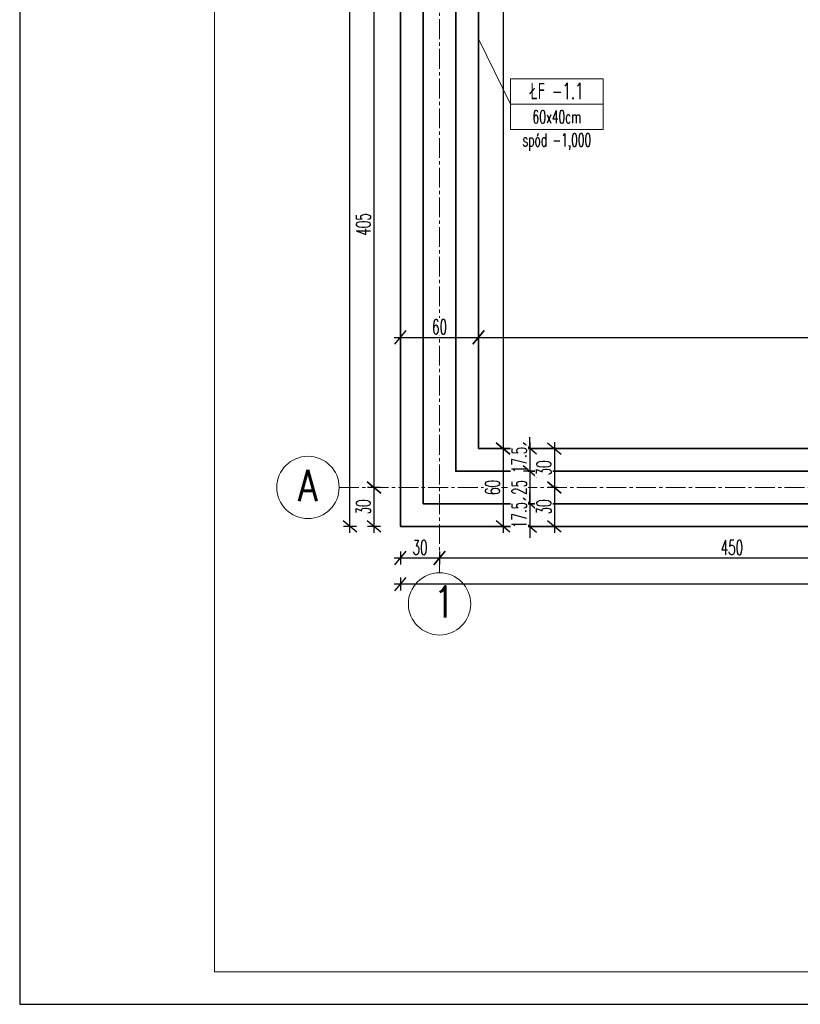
# Model space of a CAD drawing. Header units: centimetres. Extents: x 125945 to 146944, y 20629 to 31773.
# Tile 53 of 80: x 140134 to 140735, y 26219 to 26978. Entities that reach past the tile are written whole.
import ezdxf

# ---------------------------------------------------------------- set-up
doc = ezdxf.new("R2010")
doc.units = ezdxf.units.CM
doc.linetypes.add('CENTER2', pattern=[28.575, 19.05, -3.175, 3.175, -3.175])
for name, color, linetype, lineweight in [('e-cad_cienkie', 88, 'Continuous', 15), ('e-cad_opisy', 7, 'Continuous', 15), ('e-cad_osie', 172, 'CENTER2', 9), ('e-cad_wymiary', 66, 'Continuous', 15), ('K- OPISY', 40, 'Continuous', 15), ('K-FUNDAMENTY', 44, 'Continuous', 35), ('K-ŚCIANY KONSTRUKCYJNE', 16, 'Continuous', 35)]:
    doc.layers.add(name, color=color, linetype=linetype, lineweight=lineweight)
doc.styles.add('e-cad_1', font='simplex.shx', dxfattribs={"width": 0.6})
doc.styles.add('e-cad_2', font='simplex.shx', dxfattribs={"width": 0.8})
doc.styles.add('simpl', font='simplex.shx', dxfattribs={"width": 0.6})
doc.dimstyles.new('e-cad_1_50_[cm]', dxfattribs={"dimscale": 5, "dimtxt": 2.25, "dimasz": 1.75, "dimexe": 1, "dimexo": 0, "dimgap": 0.5, "dimtad": 1, "dimdec": 1, "dimrnd": 0.5, "dimdsep": 46, "dimtxsty": 'simpl', "dimblk": 'OBLIQUE', "dimcen": 0, "dimdle": 1, "dimclrd": 256, "dimclre": 256, "dimclrt": 256, "dimadec": 0, "dimazin": 0, "dimtfac": 1, "dimtdec": 1, "dimtix": 1, "dimtmove": 2, "dimatfit": 3, "dimldrblk": 'OBLIQUE', "dimfxl": 1, "dimfxlon": 1, "dimtfill": 1, "dimarcsym": 0})

# ---------------------------------------------------------------- blocks, each defined once
blk = doc.blocks.new('_Oblique')
at = {"color": 0, "linetype": 'ByBlock', "lineweight": -2}
blk.add_line((0.5, 0.6), (-0.5, -0.6), dxfattribs=at)
blk = doc.blocks.new('*D3551')
at = {"layer": 'Defpoints', "color": 0}
for p in [(140486.9, 26732.92), (140486.9, 26647.41), (140426.9, 26587.41)]:
    blk.add_point(p, dxfattribs=at)
at = {"layer": 'e-cad_wymiary', "lineweight": -2, "ltscale": 2}
for p, q in [((140421.9, 26732.92), (140491.9, 26732.92)), ((140426.9, 26727.92), (140426.9, 26737.92)), ((140486.9, 26727.92), (140486.9, 26737.92))]:
    blk.add_line(p, q, dxfattribs=at)
at = {"layer": 'e-cad_wymiary', "lineweight": -2, "xscale": 8.75, "yscale": 8.75, "zscale": 8.75, "rotation": 180}
blk.add_blockref('_Oblique', (140426.9, 26732.92), dxfattribs=at)
at = {"layer": 'e-cad_wymiary', "lineweight": -2, "xscale": 8.75, "yscale": 8.75, "zscale": 8.75}
blk.add_blockref('_Oblique', (140486.9, 26732.92), dxfattribs=at)
at = {"layer": 'e-cad_wymiary', "ltscale": 2, "insert": (140456.9, 26741.04), "char_height": 11.25, "attachment_point": 5, "style": 'simpl', "bg_fill": 3, "box_fill_scale": 1.1, "bg_fill_color": 256, "bg_fill_true_color": 13158600, "bg_fill_transparency": 0}
blk.add_mtext('60', dxfattribs=at)
blk = doc.blocks.new('*D3552')
at = {"layer": 'Defpoints', "color": 0}
for p in [(141326.9, 26732.92), (140486.9, 26647.41), (141326.9, 26647.41)]:
    blk.add_point(p, dxfattribs=at)
at = {"layer": 'e-cad_wymiary', "lineweight": -2, "ltscale": 2}
for p, q in [((140481.9, 26732.92), (141331.9, 26732.92)), ((140486.9, 26727.92), (140486.9, 26737.92)), ((141326.9, 26727.92), (141326.9, 26737.92))]:
    blk.add_line(p, q, dxfattribs=at)
at = {"layer": 'e-cad_wymiary', "lineweight": -2, "xscale": 8.75, "yscale": 8.75, "zscale": 8.75, "rotation": 180}
blk.add_blockref('_Oblique', (140486.9, 26732.92), dxfattribs=at)
at = {"layer": 'e-cad_wymiary', "lineweight": -2, "xscale": 8.75, "yscale": 8.75, "zscale": 8.75}
blk.add_blockref('_Oblique', (141326.9, 26732.92), dxfattribs=at)
at = {"layer": 'e-cad_wymiary', "ltscale": 2, "insert": (140906.9, 26741.04), "char_height": 11.25, "attachment_point": 5, "style": 'simpl', "bg_fill": 3, "box_fill_scale": 1.1, "bg_fill_color": 256, "bg_fill_true_color": 13158600, "bg_fill_transparency": 0}
blk.add_mtext('840', dxfattribs=at)
blk = doc.blocks.new('*D3568')
at = {"layer": 'Defpoints', "color": 0}
for p in [(140505.85, 27397.41), (140505.85, 26647.41), (140543.31, 26647.41)]:
    blk.add_point(p, dxfattribs=at)
at = {"layer": 'e-cad_wymiary', "lineweight": -2, "ltscale": 2}
for p, q in [((140505.85, 27402.41), (140505.85, 26642.41)), ((140505.85, 27397.41), (140500.85, 27397.41)), ((140510.85, 26647.41), (140500.85, 26647.41))]:
    blk.add_line(p, q, dxfattribs=at)
at = {"layer": 'e-cad_wymiary', "lineweight": -2, "xscale": 8.75, "yscale": 8.75, "zscale": 8.75}
for p, rotation in [((140505.85, 27397.41), 90), ((140505.85, 26647.41), 270)]:
    blk.add_blockref('_Oblique', p, dxfattribs=dict(at, rotation=rotation))
at = {"layer": 'e-cad_wymiary', "ltscale": 2, "insert": (140497.72, 27022.41), "char_height": 11.25, "attachment_point": 5, "rotation": 90, "style": 'simpl', "bg_fill": 3, "box_fill_scale": 1.1, "bg_fill_color": 256, "bg_fill_true_color": 13158600, "bg_fill_transparency": 0}
blk.add_mtext('750', dxfattribs=at)
blk = doc.blocks.new('*D3569')
at = {"layer": 'Defpoints', "color": 0}
for p in [(140543.31, 26647.41), (140505.85, 26587.41), (140543.31, 26587.41)]:
    blk.add_point(p, dxfattribs=at)
at = {"layer": 'e-cad_wymiary', "lineweight": -2, "ltscale": 2}
for p, q in [((140505.85, 26652.41), (140505.85, 26582.41)), ((140510.85, 26647.41), (140500.85, 26647.41)), ((140510.85, 26587.41), (140500.85, 26587.41))]:
    blk.add_line(p, q, dxfattribs=at)
at = {"layer": 'e-cad_wymiary', "lineweight": -2, "xscale": 8.75, "yscale": 8.75, "zscale": 8.75}
for p, rotation in [((140505.85, 26647.41), 90), ((140505.85, 26587.41), 270)]:
    blk.add_blockref('_Oblique', p, dxfattribs=dict(at, rotation=rotation))
at = {"layer": 'e-cad_wymiary', "ltscale": 2, "insert": (140497.72, 26617.41), "char_height": 11.25, "attachment_point": 5, "rotation": 90, "style": 'simpl', "bg_fill": 3, "box_fill_scale": 1.1, "bg_fill_color": 256, "bg_fill_true_color": 13158600, "bg_fill_transparency": 0}
blk.add_mtext('60', dxfattribs=at)
blk = doc.blocks.new('*D3629')
at = {"layer": 'Defpoints', "color": 0}
for p in [(140535.46, 26647.41), (140535.46, 26629.92)]:
    blk.add_point(p, dxfattribs=at)
at = {"layer": 'e-cad_wymiary', "lineweight": -2, "ltscale": 2}
for p, q in [((140526.39, 26647.41), (140526.39, 26656.16)), ((140526.39, 26652.41), (140526.39, 26624.92)), ((140531.39, 26647.41), (140521.39, 26647.41)), ((140531.39, 26629.92), (140521.39, 26629.92)), ((140526.39, 26629.92), (140526.39, 26621.17))]:
    blk.add_line(p, q, dxfattribs=at)
at = {"layer": 'e-cad_wymiary', "lineweight": -2, "xscale": 8.75, "yscale": 8.75, "zscale": 8.75}
for p, rotation in [((140526.39, 26647.41), 270), ((140526.39, 26629.92), 90)]:
    blk.add_blockref('_Oblique', p, dxfattribs=dict(at, rotation=rotation))
at = {"layer": 'e-cad_wymiary', "ltscale": 2, "insert": (140518.27, 26638.67), "char_height": 11.25, "attachment_point": 5, "rotation": 90, "style": 'simpl', "bg_fill": 3, "box_fill_scale": 1.1, "bg_fill_color": 256, "bg_fill_true_color": 13158600, "bg_fill_transparency": 0}
blk.add_mtext('17.5', dxfattribs=at)
at = {"layer": 'Defpoints', "color": 0}
blk.add_point((140526.39, 26629.92), dxfattribs=at)
blk = doc.blocks.new('*D3630')
at = {"layer": 'Defpoints', "color": 0}
for p in [(140535.46, 26629.92), (140526.39, 26604.92), (140531.48, 26604.92)]:
    blk.add_point(p, dxfattribs=at)
at = {"layer": 'e-cad_wymiary', "lineweight": -2, "ltscale": 2}
for p, q in [((140526.39, 26634.92), (140526.39, 26599.92)), ((140531.39, 26629.92), (140521.39, 26629.92)), ((140531.39, 26604.92), (140521.39, 26604.92))]:
    blk.add_line(p, q, dxfattribs=at)
at = {"layer": 'e-cad_wymiary', "lineweight": -2, "xscale": 8.75, "yscale": 8.75, "zscale": 8.75}
for p, rotation in [((140526.39, 26629.92), 90), ((140526.39, 26604.92), 270)]:
    blk.add_blockref('_Oblique', p, dxfattribs=dict(at, rotation=rotation))
at = {"layer": 'e-cad_wymiary', "ltscale": 2, "insert": (140518.27, 26617.42), "char_height": 11.25, "attachment_point": 5, "rotation": 90, "style": 'simpl', "bg_fill": 3, "box_fill_scale": 1.1, "bg_fill_color": 256, "bg_fill_true_color": 13158600, "bg_fill_transparency": 0}
blk.add_mtext('25', dxfattribs=at)
blk = doc.blocks.new('*D3631')
at = {"layer": 'Defpoints', "color": 0}
for p in [(140531.48, 26604.92), (140531.48, 26587.41)]:
    blk.add_point(p, dxfattribs=at)
at = {"layer": 'e-cad_wymiary', "lineweight": -2, "ltscale": 2}
for p, q in [((140526.39, 26604.92), (140526.39, 26613.67)), ((140526.39, 26609.92), (140526.39, 26582.41)), ((140531.39, 26604.92), (140521.39, 26604.92)), ((140531.39, 26587.41), (140521.39, 26587.41)), ((140526.39, 26587.41), (140526.39, 26578.66))]:
    blk.add_line(p, q, dxfattribs=at)
at = {"layer": 'e-cad_wymiary', "lineweight": -2, "xscale": 8.75, "yscale": 8.75, "zscale": 8.75}
for p, rotation in [((140526.39, 26604.92), 270), ((140526.39, 26587.41), 90)]:
    blk.add_blockref('_Oblique', p, dxfattribs=dict(at, rotation=rotation))
at = {"layer": 'e-cad_wymiary', "ltscale": 2, "insert": (140518.27, 26596.17), "char_height": 11.25, "attachment_point": 5, "rotation": 90, "style": 'simpl', "bg_fill": 3, "box_fill_scale": 1.1, "bg_fill_color": 256, "bg_fill_true_color": 13158600, "bg_fill_transparency": 0}
blk.add_mtext('17.5', dxfattribs=at)
at = {"layer": 'Defpoints', "color": 0}
blk.add_point((140526.39, 26587.41), dxfattribs=at)
blk = doc.blocks.new('*D3632')
at = {"layer": 'Defpoints', "color": 0}
for p in [(140547.67, 26647.41), (140545.29, 26617.41), (140547.67, 26617.41)]:
    blk.add_point(p, dxfattribs=at)
at = {"layer": 'e-cad_wymiary', "lineweight": -2, "ltscale": 2}
for p, q in [((140545.29, 26652.41), (140545.29, 26612.41)), ((140547.67, 26647.41), (140540.29, 26647.41)), ((140547.67, 26617.41), (140540.29, 26617.41))]:
    blk.add_line(p, q, dxfattribs=at)
at = {"layer": 'e-cad_wymiary', "lineweight": -2, "xscale": 8.75, "yscale": 8.75, "zscale": 8.75}
for p, rotation in [((140545.29, 26647.41), 90), ((140545.29, 26617.41), 270)]:
    blk.add_blockref('_Oblique', p, dxfattribs=dict(at, rotation=rotation))
at = {"layer": 'e-cad_wymiary', "ltscale": 2, "insert": (140537.16, 26632.41), "char_height": 11.25, "attachment_point": 5, "rotation": 90, "style": 'simpl', "bg_fill": 3, "box_fill_scale": 1.1, "bg_fill_color": 256, "bg_fill_true_color": 13158600, "bg_fill_transparency": 0}
blk.add_mtext('30', dxfattribs=at)
blk = doc.blocks.new('*D3633')
at = {"layer": 'Defpoints', "color": 0}
for p in [(140547.67, 26617.41), (140545.29, 26587.41), (140550.35, 26587.41)]:
    blk.add_point(p, dxfattribs=at)
at = {"layer": 'e-cad_wymiary', "lineweight": -2, "ltscale": 2}
for p, q in [((140545.29, 26622.41), (140545.29, 26582.41)), ((140547.67, 26617.41), (140540.29, 26617.41)), ((140550.29, 26587.41), (140540.29, 26587.41))]:
    blk.add_line(p, q, dxfattribs=at)
at = {"layer": 'e-cad_wymiary', "lineweight": -2, "xscale": 8.75, "yscale": 8.75, "zscale": 8.75}
for p, rotation in [((140545.29, 26617.41), 90), ((140545.29, 26587.41), 270)]:
    blk.add_blockref('_Oblique', p, dxfattribs=dict(at, rotation=rotation))
at = {"layer": 'e-cad_wymiary', "ltscale": 2, "insert": (140537.16, 26602.41), "char_height": 11.25, "attachment_point": 5, "rotation": 90, "style": 'simpl', "bg_fill": 3, "box_fill_scale": 1.1, "bg_fill_color": 256, "bg_fill_true_color": 13158600, "bg_fill_transparency": 0}
blk.add_mtext('30', dxfattribs=at)
blk = doc.blocks.new('*D3824')
at = {"layer": 'Defpoints', "color": 0}
for p in [(140426.9, 27022.41), (140406.37, 26617.41), (140426.9, 26617.41)]:
    blk.add_point(p, dxfattribs=at)
at = {"layer": 'e-cad_wymiary', "lineweight": -2, "ltscale": 2}
for p, q in [((140406.37, 27027.41), (140406.37, 26612.41)), ((140411.37, 27022.41), (140401.37, 27022.41)), ((140411.37, 26617.41), (140401.37, 26617.41))]:
    blk.add_line(p, q, dxfattribs=at)
at = {"layer": 'e-cad_wymiary', "lineweight": -2, "xscale": 8.75, "yscale": 8.75, "zscale": 8.75}
for p, rotation in [((140406.37, 27022.41), 90), ((140406.37, 26617.41), 270)]:
    blk.add_blockref('_Oblique', p, dxfattribs=dict(at, rotation=rotation))
at = {"layer": 'e-cad_wymiary', "ltscale": 2, "insert": (140398.25, 26819.91), "char_height": 11.25, "attachment_point": 5, "rotation": 90, "style": 'simpl', "bg_fill": 3, "box_fill_scale": 1.1, "bg_fill_color": 256, "bg_fill_true_color": 13158600, "bg_fill_transparency": 0}
blk.add_mtext('405', dxfattribs=at)
blk = doc.blocks.new('*D3825')
at = {"layer": 'Defpoints', "color": 0}
for p in [(140426.9, 26617.41), (140406.37, 26587.41), (140426.9, 26587.41)]:
    blk.add_point(p, dxfattribs=at)
at = {"layer": 'e-cad_wymiary', "lineweight": -2, "ltscale": 2}
for p, q in [((140406.37, 26622.41), (140406.37, 26582.41)), ((140411.37, 26617.41), (140401.37, 26617.41)), ((140411.37, 26587.41), (140401.37, 26587.41))]:
    blk.add_line(p, q, dxfattribs=at)
at = {"layer": 'e-cad_wymiary', "lineweight": -2, "xscale": 8.75, "yscale": 8.75, "zscale": 8.75}
for p, rotation in [((140406.37, 26617.41), 90), ((140406.37, 26587.41), 270)]:
    blk.add_blockref('_Oblique', p, dxfattribs=dict(at, rotation=rotation))
at = {"layer": 'e-cad_wymiary', "ltscale": 2, "insert": (140398.25, 26602.41), "char_height": 11.25, "attachment_point": 5, "rotation": 90, "style": 'simpl', "bg_fill": 3, "box_fill_scale": 1.1, "bg_fill_color": 256, "bg_fill_true_color": 13158600, "bg_fill_transparency": 0}
blk.add_mtext('30', dxfattribs=at)
blk = doc.blocks.new('*D3826')
at = {"layer": 'Defpoints', "color": 0}
for p in [(140387.9, 27457.41), (140426.9, 27457.41), (140426.9, 26587.41)]:
    blk.add_point(p, dxfattribs=at)
at = {"layer": 'e-cad_wymiary', "lineweight": -2, "ltscale": 2}
for p, q in [((140387.9, 26582.41), (140387.9, 27462.41)), ((140392.9, 27457.41), (140382.9, 27457.41)), ((140392.9, 26587.41), (140382.9, 26587.41))]:
    blk.add_line(p, q, dxfattribs=at)
at = {"layer": 'e-cad_wymiary', "lineweight": -2, "xscale": 8.75, "yscale": 8.75, "zscale": 8.75}
for p, rotation in [((140387.9, 27457.41), 90), ((140387.9, 26587.41), 270)]:
    blk.add_blockref('_Oblique', p, dxfattribs=dict(at, rotation=rotation))
at = {"layer": 'e-cad_wymiary', "ltscale": 2, "insert": (140379.78, 27022.41), "char_height": 11.25, "attachment_point": 5, "rotation": 90, "style": 'simpl', "bg_fill": 3, "box_fill_scale": 1.1, "bg_fill_color": 256, "bg_fill_true_color": 13158600, "bg_fill_transparency": 0}
blk.add_mtext('870', dxfattribs=at)
blk = doc.blocks.new('*D3827')
at = {"layer": 'Defpoints', "color": 0}
for p in [(140426.9, 26587.41), (140456.9, 26587.41), (140456.9, 26563.1)]:
    blk.add_point(p, dxfattribs=at)
at = {"layer": 'e-cad_wymiary', "lineweight": -2, "ltscale": 2}
for p, q in [((140426.9, 26568.1), (140426.9, 26558.1)), ((140456.9, 26568.1), (140456.9, 26558.1)), ((140421.9, 26563.1), (140461.9, 26563.1))]:
    blk.add_line(p, q, dxfattribs=at)
at = {"layer": 'e-cad_wymiary', "lineweight": -2, "xscale": 8.75, "yscale": 8.75, "zscale": 8.75, "rotation": 180}
blk.add_blockref('_Oblique', (140426.9, 26563.1), dxfattribs=at)
at = {"layer": 'e-cad_wymiary', "lineweight": -2, "xscale": 8.75, "yscale": 8.75, "zscale": 8.75}
blk.add_blockref('_Oblique', (140456.9, 26563.1), dxfattribs=at)
at = {"layer": 'e-cad_wymiary', "ltscale": 2, "insert": (140441.9, 26571.22), "char_height": 11.25, "attachment_point": 5, "style": 'simpl', "bg_fill": 3, "box_fill_scale": 1.1, "bg_fill_color": 256, "bg_fill_true_color": 13158600, "bg_fill_transparency": 0}
blk.add_mtext('30', dxfattribs=at)
blk = doc.blocks.new('*D3828')
at = {"layer": 'Defpoints', "color": 0}
for p in [(140456.9, 26587.41), (140906.9, 26587.41), (140906.9, 26563.1)]:
    blk.add_point(p, dxfattribs=at)
at = {"layer": 'e-cad_wymiary', "lineweight": -2, "ltscale": 2}
for p, q in [((140456.9, 26568.1), (140456.9, 26558.1)), ((140906.9, 26568.1), (140906.9, 26558.1)), ((140451.9, 26563.1), (140911.9, 26563.1))]:
    blk.add_line(p, q, dxfattribs=at)
at = {"layer": 'e-cad_wymiary', "lineweight": -2, "xscale": 8.75, "yscale": 8.75, "zscale": 8.75, "rotation": 180}
blk.add_blockref('_Oblique', (140456.9, 26563.1), dxfattribs=at)
at = {"layer": 'e-cad_wymiary', "lineweight": -2, "xscale": 8.75, "yscale": 8.75, "zscale": 8.75}
blk.add_blockref('_Oblique', (140906.9, 26563.1), dxfattribs=at)
at = {"layer": 'e-cad_wymiary', "ltscale": 2, "insert": (140681.9, 26571.22), "char_height": 11.25, "attachment_point": 5, "style": 'simpl', "bg_fill": 3, "box_fill_scale": 1.1, "bg_fill_color": 256, "bg_fill_true_color": 13158600, "bg_fill_transparency": 0}
blk.add_mtext('450', dxfattribs=at)
blk = doc.blocks.new('*D3836')
at = {"layer": 'Defpoints', "color": 0}
for p in [(140426.9, 26587.41), (143756.9, 26587.41), (140426.9, 26542.96)]:
    blk.add_point(p, dxfattribs=at)
at = {"layer": 'e-cad_wymiary', "lineweight": -2, "ltscale": 2}
for p, q in [((143761.9, 26542.96), (140421.9, 26542.96)), ((140426.9, 26547.96), (140426.9, 26537.96)), ((143756.9, 26547.96), (143756.9, 26537.96))]:
    blk.add_line(p, q, dxfattribs=at)
at = {"layer": 'e-cad_wymiary', "lineweight": -2, "xscale": 8.75, "yscale": 8.75, "zscale": 8.75, "rotation": 180}
blk.add_blockref('_Oblique', (140426.9, 26542.96), dxfattribs=at)
at = {"layer": 'e-cad_wymiary', "lineweight": -2, "xscale": 8.75, "yscale": 8.75, "zscale": 8.75}
blk.add_blockref('_Oblique', (143756.9, 26542.96), dxfattribs=at)
at = {"layer": 'e-cad_wymiary', "ltscale": 2, "insert": (142091.9, 26551.09), "char_height": 11.25, "attachment_point": 5, "style": 'simpl', "bg_fill": 3, "box_fill_scale": 1.1, "bg_fill_color": 256, "bg_fill_true_color": 13158600, "bg_fill_transparency": 0}
blk.add_mtext('3330', dxfattribs=at)

msp = doc.modelspace()

# ---------------------------------------------------------------- linework, layer by layer
at = {"layer": 'Defpoints'}
msp.add_lwpolyline([(140133.77, 26219.46), (144533.77, 26219.46), (144533.77, 27704.46), (140133.77, 27704.46)], close=True, dxfattribs=at)
at = {"layer": 'e-cad_cienkie'}
msp.add_lwpolyline([(140283.77, 26244.46), (144508.77, 26244.46), (144508.77, 27679.46), (140283.77, 27679.46)], close=True, dxfattribs=at)
at = {"layer": 'e-cad_opisy'}
for centre in [(140355.62, 26617.41), (140456.9, 26527.76)]:
    msp.add_circle(centre, 24, dxfattribs=at)
at = {"layer": 'e-cad_osie', "ltscale": 0.8}
for p, q in [((140456.9, 27503.67), (140456.9, 26551.76)), ((140379.62, 26617.41), (143800.44, 26617.41))]:
    msp.add_line(p, q, dxfattribs=at)
at = {"layer": 'K- OPISY', "color": 32, "ltscale": 2}
msp.add_line((140511.47, 26912.48), (140486.9, 26962.72), dxfattribs=at)
at = {"layer": 'K- OPISY', "color": 32}
for points in [[(140582.93, 26931.93), (140511.47, 26931.93), (140511.47, 26912.48), (140582.93, 26912.48)], [(140582.93, 26912.48), (140511.47, 26912.48), (140511.47, 26893.03), (140582.93, 26893.03)]]:
    msp.add_lwpolyline(points, close=True, dxfattribs=at)
at = {"layer": 'K-FUNDAMENTY', "ltscale": 0.8}
for p, q in [((140426.9, 27457.41), (140426.9, 26587.41)), ((140486.9, 27397.41), (140486.9, 26647.41)), ((140486.9, 26647.41), (141326.9, 26647.41)), ((140426.9, 26587.41), (143756.9, 26587.41))]:
    msp.add_line(p, q, dxfattribs=at)
at = {"layer": 'K-ŚCIANY KONSTRUKCYJNE', "ltscale": 0.8}
for p, q in [((140444.4, 26604.92), (140444.4, 27439.92)), ((143111.9, 26604.92), (140444.4, 26604.92))]:
    msp.add_line(p, q, dxfattribs=at)
msp.add_lwpolyline([(140501.9, 27414.92), (140469.4, 27414.92), (140469.4, 26629.92), (141344.4, 26629.92), (141344.4, 27414.92), (140501.9, 27414.92), (140501.9, 27414.92)], close=True, dxfattribs=at)

# ---------------------------------------------------------------- texts
at = {"layer": 'e-cad_opisy', "ltscale": 2, "style": 'e-cad_2', "width": 0.8}
for s, p in [('A', (140348.11, 26606.92)), ('1', (140452.28, 26517.26))]:
    msp.add_text(s, height=24, dxfattribs=at).set_placement(p)
at = {"layer": 'K- OPISY', "color": 32, "width": 71.4626, "attachment_point": 5, "style": 'e-cad_1'}
for s, insert, char_height in [('ŁF -1.1', (140547.2, 26922.6), 12.5), ('60x40cm', (140547.2, 26902.78), 10), ('spód -1,000', (140547.2, 26883.37), 10)]:
    msp.add_mtext(s, dxfattribs=dict(at, insert=insert, char_height=char_height))

# ---------------------------------------------------------------- next in the draw order: dimensions: what is measured, and where the dimension line sits
at = {"layer": 'e-cad_wymiary', "ltscale": 2}
dim = msp.add_linear_dim(base=(140486.9, 26732.92), p1=(140426.9, 26587.41), p2=(140486.9, 26647.41), dimstyle='e-cad_1_50_[cm]', dxfattribs=at)
dim.commit()
dim.dimension.update_dxf_attribs({"geometry": '*D3551', "text_midpoint": (140456.9, 26741.04)})

# ---------------------------------------------------------------- next in the draw order: dimensions: what is measured, and where the dimension line sits
dim = msp.add_linear_dim(base=(140406.37, 26617.41), p1=(140426.9, 27022.41), p2=(140426.9, 26617.41), angle=90, dimstyle='e-cad_1_50_[cm]', dxfattribs=at)
dim.commit()
dim.dimension.update_dxf_attribs({"geometry": '*D3824', "text_midpoint": (140398.25, 26819.91)})
dim = msp.add_linear_dim(base=(141326.9, 26732.92), p1=(140486.9, 26647.41), p2=(141326.9, 26647.41), dimstyle='e-cad_1_50_[cm]', dxfattribs=at)
dim.commit()
dim.dimension.update_dxf_attribs({"geometry": '*D3552', "text_midpoint": (140906.9, 26741.04)})

# ---------------------------------------------------------------- next in the draw order: dimensions: what is measured, and where the dimension line sits
for base, p1, p2, picture, middle in [((140505.85, 26647.41), (140505.85, 27397.41), (140543.31, 26647.41), '*D3568', (140497.72, 27022.41)), ((140406.37, 26587.41), (140426.9, 26617.41), (140426.9, 26587.41), '*D3825', (140398.25, 26602.41))]:
    dim = msp.add_linear_dim(base=base, p1=p1, p2=p2, angle=90, dimstyle='e-cad_1_50_[cm]', dxfattribs=at)
    dim.commit()
    dim.dimension.update_dxf_attribs({"geometry": picture, "text_midpoint": middle})

# ---------------------------------------------------------------- next in the draw order: dimensions: what is measured, and where the dimension line sits
for base, p1, p2, picture, middle in [((140387.9, 27457.41), (140426.9, 26587.41), (140426.9, 27457.41), '*D3826', (140379.78, 27022.41)), ((140505.85, 26587.41), (140543.31, 26647.41), (140543.31, 26587.41), '*D3569', (140497.72, 26617.41))]:
    dim = msp.add_linear_dim(base=base, p1=p1, p2=p2, angle=90, dimstyle='e-cad_1_50_[cm]', dxfattribs=at)
    dim.commit()
    dim.dimension.update_dxf_attribs({"geometry": picture, "text_midpoint": middle})

# ---------------------------------------------------------------- next in the draw order: dimensions: what is measured, and where the dimension line sits
dim = msp.add_linear_dim(base=(140526.39, 26629.92), p1=(140535.46, 26647.41), p2=(140535.46, 26629.92), angle=90, dimstyle='e-cad_1_50_[cm]', dxfattribs=at)
dim.commit()
dim.dimension.update_dxf_attribs({"geometry": '*D3629', "text_midpoint": (140518.27, 26638.67)})
dim = msp.add_linear_dim(base=(140456.9, 26563.1), p1=(140426.9, 26587.41), p2=(140456.9, 26587.41), dimstyle='e-cad_1_50_[cm]', dxfattribs=at)
dim.commit()
dim.dimension.update_dxf_attribs({"geometry": '*D3827', "text_midpoint": (140441.9, 26571.22)})

# ---------------------------------------------------------------- next in the draw order: dimensions: what is measured, and where the dimension line sits
dim = msp.add_linear_dim(base=(140526.39, 26604.92), p1=(140535.46, 26629.92), p2=(140531.48, 26604.92), angle=90, dimstyle='e-cad_1_50_[cm]', dxfattribs=at)
dim.commit()
dim.dimension.update_dxf_attribs({"geometry": '*D3630', "text_midpoint": (140518.27, 26617.42)})

# ---------------------------------------------------------------- next in the draw order: dimensions: what is measured, and where the dimension line sits
dim = msp.add_linear_dim(base=(140526.39, 26587.41), p1=(140531.48, 26604.92), p2=(140531.48, 26587.41), angle=90, dimstyle='e-cad_1_50_[cm]', dxfattribs=at)
dim.commit()
dim.dimension.update_dxf_attribs({"geometry": '*D3631', "text_midpoint": (140518.27, 26596.17)})

# ---------------------------------------------------------------- next in the draw order: dimensions: what is measured, and where the dimension line sits
dim = msp.add_linear_dim(base=(140545.29, 26617.41), p1=(140547.67, 26647.41), p2=(140547.67, 26617.41), angle=90, dimstyle='e-cad_1_50_[cm]', dxfattribs=at)
dim.commit()
dim.dimension.update_dxf_attribs({"geometry": '*D3632', "text_midpoint": (140537.16, 26632.41)})

# ---------------------------------------------------------------- next in the draw order: dimensions: what is measured, and where the dimension line sits
dim = msp.add_linear_dim(base=(140545.29, 26587.41), p1=(140547.67, 26617.41), p2=(140550.35, 26587.41), angle=90, dimstyle='e-cad_1_50_[cm]', dxfattribs=at)
dim.commit()
dim.dimension.update_dxf_attribs({"geometry": '*D3633', "text_midpoint": (140537.16, 26602.41)})

# ---------------------------------------------------------------- next in the draw order: dimensions: what is measured, and where the dimension line sits
dim = msp.add_linear_dim(base=(140906.9, 26563.1), p1=(140456.9, 26587.41), p2=(140906.9, 26587.41), dimstyle='e-cad_1_50_[cm]', dxfattribs=at)
dim.commit()
dim.dimension.update_dxf_attribs({"geometry": '*D3828', "text_midpoint": (140681.9, 26571.22)})

# ---------------------------------------------------------------- next in the draw order: dimensions: what is measured, and where the dimension line sits
dim = msp.add_linear_dim(base=(140426.9, 26542.96), p1=(143756.9, 26587.41), p2=(140426.9, 26587.41), dimstyle='e-cad_1_50_[cm]', dxfattribs=at)
dim.commit()
dim.dimension.update_dxf_attribs({"geometry": '*D3836', "text_midpoint": (142091.9, 26551.09)})

doc.saveas('drawing.dxf')
